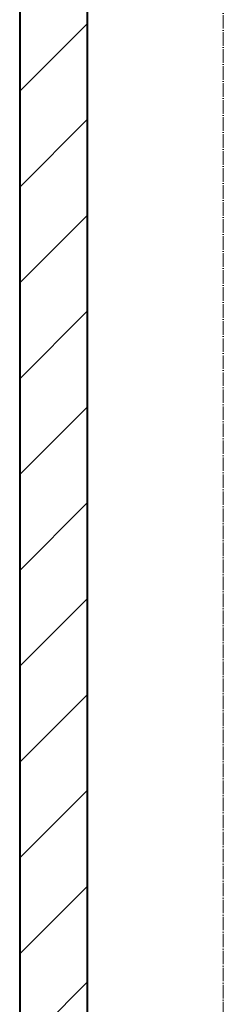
# Model space of a CAD drawing. Header units: millimetres. Extents: x 5617 to 113279, y 7718 to 199432.
# Tile 41 of 79: x 48926 to 49226, y 16183 to 17636. Entities that reach past the tile are written whole.
import ezdxf

# ---------------------------------------------------------------- set-up
doc = ezdxf.new("R2010")
doc.units = ezdxf.units.MM
doc.linetypes.add('Линия сетки', pattern=[25, 20, -2.5, 0, -2.5])
doc.layers.add('Оси', color=7, linetype='Continuous', lineweight=9)
doc.layers.add('Стены разрез', color=7, linetype='Continuous', lineweight=40)

# ---------------------------------------------------------------- blocks, each defined once
blk = doc.blocks.new('135_SLK_K4_AR_rvt-1-МКСС_К4_L15_51_600_')
at = {"layer": 'Стены разрез', "lineweight": 9, "true_color": 0xaaaaaa}
h = blk.add_hatch(dxfattribs=at)
h.set_pattern_fill('FP_3', color=253, style=0, pattern_type=2)
h.set_pattern_definition([(45, (0, 0), (-70.71068, 70.71068), [])])
h.paths.add_polyline_path([(118550, 15600), (118550, 19600), (118450, 19600), (118450, 15600), (118460.6, 15600)])
at = {"layer": 'Стены разрез', "color": 253, "true_color": 0xaaaaaa}
for p, q in [((118550, 15600), (118550, 19600)), ((118450, 18900), (118450, 15600))]:
    blk.add_line(p, q, dxfattribs=at)

msp = doc.modelspace()

# ---------------------------------------------------------------- linework, layer by layer
at = {"layer": 'Оси', "linetype": 'Линия сетки'}
msp.add_line((49226.3, 12025.7), (49226.3, 33150), dxfattribs=at)

# ---------------------------------------------------------------- block references
at = {"lineweight": 5}
msp.add_blockref('135_SLK_K4_AR_rvt-1-МКСС_К4_L15_51_600_', (-69523.7, 0), dxfattribs=at)

doc.saveas('drawing.dxf')
